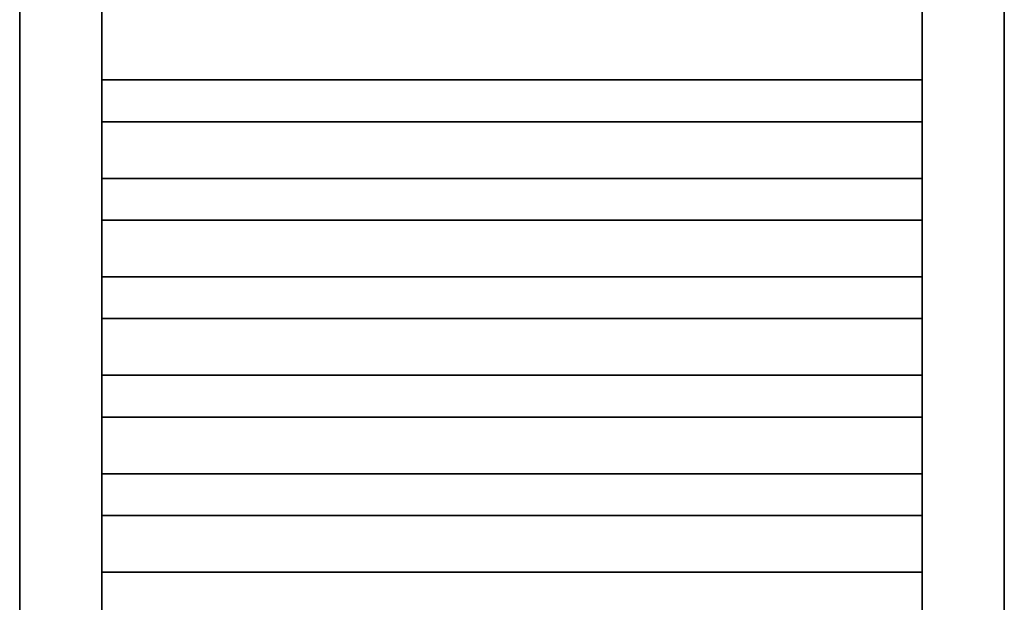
# Model space of a CAD drawing. Header units: millimetres. Extents: x 14365 to 105143, y -126377 to -22383.
# Tile 19 of 191: x 32794 to 33394, y -126016 to -125661. Entities that reach past the tile are written whole.
import ezdxf

# ---------------------------------------------------------------- set-up
doc = ezdxf.new("R2010")
doc.units = ezdxf.units.MM
doc.layers.add('UT_ZAŘÍZENÍ - OT', color=3, linetype='Continuous', lineweight=35)

msp = doc.modelspace()

# ---------------------------------------------------------------- linework, layer by layer
at = {"layer": 'UT_ZAŘÍZENÍ - OT', "linetype": 'Continuous'}
for p, q in [((32793.65, -124333.57), (32793.65, -126153.57)), ((32843.65, -126153.57), (32843.65, -124333.57)), ((33343.65, -124333.57), (33343.65, -126153.57)), ((33393.65, -126153.57), (33393.65, -124333.57)), ((32843.65, -125697.84), (33343.65, -125697.84)), ((32843.65, -125697.84), (33343.65, -125697.84)), ((32843.65, -125697.84), (33343.65, -125697.84)), ((32843.65, -125697.84), (33343.65, -125697.84)), ((32843.65, -125697.84), (33343.65, -125697.84)), ((32843.65, -125697.84), (33343.65, -125697.84)), ((32843.65, -125697.84), (33343.65, -125697.84)), ((32843.65, -125697.84), (33343.65, -125697.84)), ((32843.65, -125697.84), (33343.65, -125697.84)), ((32843.65, -125697.84), (33343.65, -125697.84)), ((32843.65, -125697.84), (33343.65, -125697.84)), ((32843.65, -125697.84), (33343.65, -125697.84)), ((32843.65, -125697.84), (33343.65, -125697.84)), ((32843.65, -125697.84), (33343.65, -125697.84)), ((32843.65, -125697.84), (33343.65, -125697.84)), ((32843.65, -125697.84), (33343.65, -125697.84)), ((32843.65, -125697.84), (33343.65, -125697.84)), ((32843.65, -125697.84), (33343.65, -125697.84)), ((32843.65, -125697.84), (33343.65, -125697.84)), ((32843.65, -125697.84), (33343.65, -125697.84)), ((32843.65, -125697.84), (33343.65, -125697.84)), ((32843.65, -125697.84), (33343.65, -125697.84)), ((32843.65, -125697.84), (33343.65, -125697.84)), ((32843.65, -125697.84), (33343.65, -125697.84)), ((32843.65, -125697.84), (33343.65, -125697.84)), ((32843.65, -125697.84), (33343.65, -125697.84)), ((32843.65, -125697.84), (33343.65, -125697.84)), ((32843.65, -125697.84), (33343.65, -125697.84)), ((32843.65, -125697.84), (33343.65, -125697.84)), ((32843.65, -125697.84), (33343.65, -125697.84)), ((32843.65, -125697.84), (33343.65, -125697.84)), ((32843.65, -125697.84), (33343.65, -125697.84)), ((32843.65, -125697.84), (33343.65, -125697.84)), ((32843.65, -125697.84), (33343.65, -125697.84)), ((32843.65, -125723.3), (33343.65, -125723.3)), ((32843.65, -125723.3), (33343.65, -125723.3)), ((32843.65, -125723.3), (33343.65, -125723.3)), ((32843.65, -125723.3), (33343.65, -125723.3)), ((32843.65, -125723.3), (33343.65, -125723.3)), ((32843.65, -125723.3), (33343.65, -125723.3)), ((32843.65, -125723.3), (33343.65, -125723.3)), ((32843.65, -125723.3), (33343.65, -125723.3)), ((32843.65, -125723.3), (33343.65, -125723.3)), ((32843.65, -125723.3), (33343.65, -125723.3)), ((32843.65, -125723.3), (33343.65, -125723.3)), ((32843.65, -125723.3), (33343.65, -125723.3)), ((32843.65, -125723.3), (33343.65, -125723.3)), ((32843.65, -125723.3), (33343.65, -125723.3)), ((32843.65, -125723.3), (33343.65, -125723.3)), ((32843.65, -125723.3), (33343.65, -125723.3)), ((32843.65, -125723.3), (33343.65, -125723.3)), ((32843.65, -125723.3), (33343.65, -125723.3)), ((32843.65, -125723.3), (33343.65, -125723.3)), ((32843.65, -125723.3), (33343.65, -125723.3)), ((32843.65, -125723.3), (33343.65, -125723.3)), ((32843.65, -125723.3), (33343.65, -125723.3)), ((32843.65, -125723.3), (33343.65, -125723.3)), ((32843.65, -125723.3), (33343.65, -125723.3)), ((32843.65, -125723.3), (33343.65, -125723.3)), ((32843.65, -125723.3), (33343.65, -125723.3)), ((32843.65, -125723.3), (33343.65, -125723.3)), ((32843.65, -125723.3), (33343.65, -125723.3)), ((32843.65, -125723.3), (33343.65, -125723.3)), ((32843.65, -125723.3), (33343.65, -125723.3)), ((32843.65, -125723.3), (33343.65, -125723.3)), ((32843.65, -125723.3), (33343.65, -125723.3)), ((32843.65, -125723.3), (33343.65, -125723.3)), ((32843.65, -125723.3), (33343.65, -125723.3)), ((32843.65, -125757.84), (33343.65, -125757.84)), ((32843.65, -125757.84), (33343.65, -125757.84)), ((32843.65, -125757.84), (33343.65, -125757.84)), ((32843.65, -125757.84), (33343.65, -125757.84)), ((32843.65, -125757.84), (33343.65, -125757.84)), ((32843.65, -125757.84), (33343.65, -125757.84)), ((32843.65, -125757.84), (33343.65, -125757.84)), ((32843.65, -125757.84), (33343.65, -125757.84)), ((32843.65, -125757.84), (33343.65, -125757.84)), ((32843.65, -125757.84), (33343.65, -125757.84)), ((32843.65, -125757.84), (33343.65, -125757.84)), ((32843.65, -125757.84), (33343.65, -125757.84)), ((32843.65, -125757.84), (33343.65, -125757.84)), ((32843.65, -125757.84), (33343.65, -125757.84)), ((32843.65, -125757.84), (33343.65, -125757.84)), ((32843.65, -125757.84), (33343.65, -125757.84)), ((32843.65, -125757.84), (33343.65, -125757.84)), ((32843.65, -125757.84), (33343.65, -125757.84)), ((32843.65, -125757.84), (33343.65, -125757.84)), ((32843.65, -125757.84), (33343.65, -125757.84)), ((32843.65, -125757.84), (33343.65, -125757.84)), ((32843.65, -125757.84), (33343.65, -125757.84)), ((32843.65, -125757.84), (33343.65, -125757.84)), ((32843.65, -125757.84), (33343.65, -125757.84)), ((32843.65, -125757.84), (33343.65, -125757.84)), ((32843.65, -125757.84), (33343.65, -125757.84)), ((32843.65, -125757.84), (33343.65, -125757.84)), ((32843.65, -125757.84), (33343.65, -125757.84)), ((32843.65, -125757.84), (33343.65, -125757.84)), ((32843.65, -125757.84), (33343.65, -125757.84)), ((32843.65, -125757.84), (33343.65, -125757.84)), ((32843.65, -125757.84), (33343.65, -125757.84)), ((32843.65, -125757.84), (33343.65, -125757.84)), ((32843.65, -125757.84), (33343.65, -125757.84)), ((32843.65, -125783.3), (33343.65, -125783.3)), ((32843.65, -125783.3), (33343.65, -125783.3)), ((32843.65, -125783.3), (33343.65, -125783.3)), ((32843.65, -125783.3), (33343.65, -125783.3)), ((32843.65, -125783.3), (33343.65, -125783.3)), ((32843.65, -125783.3), (33343.65, -125783.3)), ((32843.65, -125783.3), (33343.65, -125783.3)), ((32843.65, -125783.3), (33343.65, -125783.3)), ((32843.65, -125783.3), (33343.65, -125783.3)), ((32843.65, -125783.3), (33343.65, -125783.3)), ((32843.65, -125783.3), (33343.65, -125783.3)), ((32843.65, -125783.3), (33343.65, -125783.3)), ((32843.65, -125783.3), (33343.65, -125783.3)), ((32843.65, -125783.3), (33343.65, -125783.3)), ((32843.65, -125783.3), (33343.65, -125783.3)), ((32843.65, -125783.3), (33343.65, -125783.3)), ((32843.65, -125783.3), (33343.65, -125783.3)), ((32843.65, -125783.3), (33343.65, -125783.3)), ((32843.65, -125783.3), (33343.65, -125783.3)), ((32843.65, -125783.3), (33343.65, -125783.3)), ((32843.65, -125783.3), (33343.65, -125783.3)), ((32843.65, -125783.3), (33343.65, -125783.3)), ((32843.65, -125783.3), (33343.65, -125783.3)), ((32843.65, -125783.3), (33343.65, -125783.3)), ((32843.65, -125783.3), (33343.65, -125783.3)), ((32843.65, -125783.3), (33343.65, -125783.3)), ((32843.65, -125783.3), (33343.65, -125783.3)), ((32843.65, -125783.3), (33343.65, -125783.3)), ((32843.65, -125783.3), (33343.65, -125783.3)), ((32843.65, -125783.3), (33343.65, -125783.3)), ((32843.65, -125783.3), (33343.65, -125783.3)), ((32843.65, -125783.3), (33343.65, -125783.3)), ((32843.65, -125783.3), (33343.65, -125783.3)), ((32843.65, -125783.3), (33343.65, -125783.3)), ((32843.65, -125817.84), (33343.65, -125817.84)), ((32843.65, -125817.84), (33343.65, -125817.84)), ((32843.65, -125817.84), (33343.65, -125817.84)), ((32843.65, -125817.84), (33343.65, -125817.84)), ((32843.65, -125817.84), (33343.65, -125817.84)), ((32843.65, -125817.84), (33343.65, -125817.84)), ((32843.65, -125817.84), (33343.65, -125817.84)), ((32843.65, -125817.84), (33343.65, -125817.84)), ((32843.65, -125817.84), (33343.65, -125817.84)), ((32843.65, -125817.84), (33343.65, -125817.84)), ((32843.65, -125817.84), (33343.65, -125817.84)), ((32843.65, -125817.84), (33343.65, -125817.84)), ((32843.65, -125817.84), (33343.65, -125817.84)), ((32843.65, -125817.84), (33343.65, -125817.84)), ((32843.65, -125817.84), (33343.65, -125817.84)), ((32843.65, -125817.84), (33343.65, -125817.84)), ((32843.65, -125817.84), (33343.65, -125817.84)), ((32843.65, -125817.84), (33343.65, -125817.84)), ((32843.65, -125817.84), (33343.65, -125817.84)), ((32843.65, -125817.84), (33343.65, -125817.84)), ((32843.65, -125817.84), (33343.65, -125817.84)), ((32843.65, -125817.84), (33343.65, -125817.84)), ((32843.65, -125817.84), (33343.65, -125817.84)), ((32843.65, -125817.84), (33343.65, -125817.84)), ((32843.65, -125817.84), (33343.65, -125817.84)), ((32843.65, -125817.84), (33343.65, -125817.84)), ((32843.65, -125817.84), (33343.65, -125817.84)), ((32843.65, -125817.84), (33343.65, -125817.84)), ((32843.65, -125817.84), (33343.65, -125817.84)), ((32843.65, -125817.84), (33343.65, -125817.84)), ((32843.65, -125817.84), (33343.65, -125817.84)), ((32843.65, -125817.84), (33343.65, -125817.84)), ((32843.65, -125817.84), (33343.65, -125817.84)), ((32843.65, -125817.84), (33343.65, -125817.84)), ((32843.65, -125843.3), (33343.65, -125843.3)), ((32843.65, -125843.3), (33343.65, -125843.3)), ((32843.65, -125843.3), (33343.65, -125843.3)), ((32843.65, -125843.3), (33343.65, -125843.3)), ((32843.65, -125843.3), (33343.65, -125843.3)), ((32843.65, -125843.3), (33343.65, -125843.3)), ((32843.65, -125843.3), (33343.65, -125843.3)), ((32843.65, -125843.3), (33343.65, -125843.3)), ((32843.65, -125843.3), (33343.65, -125843.3)), ((32843.65, -125843.3), (33343.65, -125843.3)), ((32843.65, -125843.3), (33343.65, -125843.3)), ((32843.65, -125843.3), (33343.65, -125843.3)), ((32843.65, -125843.3), (33343.65, -125843.3)), ((32843.65, -125843.3), (33343.65, -125843.3)), ((32843.65, -125843.3), (33343.65, -125843.3)), ((32843.65, -125843.3), (33343.65, -125843.3)), ((32843.65, -125843.3), (33343.65, -125843.3)), ((32843.65, -125843.3), (33343.65, -125843.3)), ((32843.65, -125843.3), (33343.65, -125843.3)), ((32843.65, -125843.3), (33343.65, -125843.3)), ((32843.65, -125843.3), (33343.65, -125843.3)), ((32843.65, -125843.3), (33343.65, -125843.3)), ((32843.65, -125843.3), (33343.65, -125843.3)), ((32843.65, -125843.3), (33343.65, -125843.3)), ((32843.65, -125843.3), (33343.65, -125843.3)), ((32843.65, -125843.3), (33343.65, -125843.3)), ((32843.65, -125843.3), (33343.65, -125843.3)), ((32843.65, -125843.3), (33343.65, -125843.3)), ((32843.65, -125843.3), (33343.65, -125843.3)), ((32843.65, -125843.3), (33343.65, -125843.3)), ((32843.65, -125843.3), (33343.65, -125843.3)), ((32843.65, -125843.3), (33343.65, -125843.3)), ((32843.65, -125843.3), (33343.65, -125843.3)), ((32843.65, -125843.3), (33343.65, -125843.3)), ((32843.65, -125877.84), (33343.65, -125877.84)), ((32843.65, -125877.84), (33343.65, -125877.84)), ((32843.65, -125877.84), (33343.65, -125877.84)), ((32843.65, -125877.84), (33343.65, -125877.84)), ((32843.65, -125877.84), (33343.65, -125877.84)), ((32843.65, -125877.84), (33343.65, -125877.84)), ((32843.65, -125877.84), (33343.65, -125877.84)), ((32843.65, -125877.84), (33343.65, -125877.84)), ((32843.65, -125877.84), (33343.65, -125877.84)), ((32843.65, -125877.84), (33343.65, -125877.84)), ((32843.65, -125877.84), (33343.65, -125877.84)), ((32843.65, -125877.84), (33343.65, -125877.84)), ((32843.65, -125877.84), (33343.65, -125877.84)), ((32843.65, -125877.84), (33343.65, -125877.84)), ((32843.65, -125877.84), (33343.65, -125877.84)), ((32843.65, -125877.84), (33343.65, -125877.84)), ((32843.65, -125877.84), (33343.65, -125877.84)), ((32843.65, -125877.84), (33343.65, -125877.84)), ((32843.65, -125877.84), (33343.65, -125877.84)), ((32843.65, -125877.84), (33343.65, -125877.84)), ((32843.65, -125877.84), (33343.65, -125877.84)), ((32843.65, -125877.84), (33343.65, -125877.84)), ((32843.65, -125877.84), (33343.65, -125877.84)), ((32843.65, -125877.84), (33343.65, -125877.84)), ((32843.65, -125877.84), (33343.65, -125877.84)), ((32843.65, -125877.84), (33343.65, -125877.84)), ((32843.65, -125877.84), (33343.65, -125877.84)), ((32843.65, -125877.84), (33343.65, -125877.84)), ((32843.65, -125877.84), (33343.65, -125877.84)), ((32843.65, -125877.84), (33343.65, -125877.84)), ((32843.65, -125877.84), (33343.65, -125877.84)), ((32843.65, -125877.84), (33343.65, -125877.84)), ((32843.65, -125877.84), (33343.65, -125877.84)), ((32843.65, -125877.84), (33343.65, -125877.84)), ((32843.65, -125903.3), (33343.65, -125903.3)), ((32843.65, -125903.3), (33343.65, -125903.3)), ((32843.65, -125903.3), (33343.65, -125903.3)), ((32843.65, -125903.3), (33343.65, -125903.3)), ((32843.65, -125903.3), (33343.65, -125903.3)), ((32843.65, -125903.3), (33343.65, -125903.3)), ((32843.65, -125903.3), (33343.65, -125903.3)), ((32843.65, -125903.3), (33343.65, -125903.3)), ((32843.65, -125903.3), (33343.65, -125903.3)), ((32843.65, -125903.3), (33343.65, -125903.3)), ((32843.65, -125903.3), (33343.65, -125903.3)), ((32843.65, -125903.3), (33343.65, -125903.3)), ((32843.65, -125903.3), (33343.65, -125903.3)), ((32843.65, -125903.3), (33343.65, -125903.3)), ((32843.65, -125903.3), (33343.65, -125903.3)), ((32843.65, -125903.3), (33343.65, -125903.3)), ((32843.65, -125903.3), (33343.65, -125903.3)), ((32843.65, -125903.3), (33343.65, -125903.3)), ((32843.65, -125903.3), (33343.65, -125903.3)), ((32843.65, -125903.3), (33343.65, -125903.3)), ((32843.65, -125903.3), (33343.65, -125903.3)), ((32843.65, -125903.3), (33343.65, -125903.3)), ((32843.65, -125903.3), (33343.65, -125903.3)), ((32843.65, -125903.3), (33343.65, -125903.3)), ((32843.65, -125903.3), (33343.65, -125903.3)), ((32843.65, -125903.3), (33343.65, -125903.3)), ((32843.65, -125903.3), (33343.65, -125903.3)), ((32843.65, -125903.3), (33343.65, -125903.3)), ((32843.65, -125903.3), (33343.65, -125903.3)), ((32843.65, -125903.3), (33343.65, -125903.3)), ((32843.65, -125903.3), (33343.65, -125903.3)), ((32843.65, -125903.3), (33343.65, -125903.3)), ((32843.65, -125903.3), (33343.65, -125903.3)), ((32843.65, -125903.3), (33343.65, -125903.3)), ((32843.65, -125937.84), (33343.65, -125937.84)), ((32843.65, -125937.84), (33343.65, -125937.84)), ((32843.65, -125937.84), (33343.65, -125937.84)), ((32843.65, -125937.84), (33343.65, -125937.84)), ((32843.65, -125937.84), (33343.65, -125937.84)), ((32843.65, -125937.84), (33343.65, -125937.84)), ((32843.65, -125937.84), (33343.65, -125937.84)), ((32843.65, -125937.84), (33343.65, -125937.84)), ((32843.65, -125937.84), (33343.65, -125937.84)), ((32843.65, -125937.84), (33343.65, -125937.84)), ((32843.65, -125937.84), (33343.65, -125937.84)), ((32843.65, -125937.84), (33343.65, -125937.84)), ((32843.65, -125937.84), (33343.65, -125937.84)), ((32843.65, -125937.84), (33343.65, -125937.84)), ((32843.65, -125937.84), (33343.65, -125937.84)), ((32843.65, -125937.84), (33343.65, -125937.84)), ((32843.65, -125937.84), (33343.65, -125937.84)), ((32843.65, -125937.84), (33343.65, -125937.84)), ((32843.65, -125937.84), (33343.65, -125937.84)), ((32843.65, -125937.84), (33343.65, -125937.84)), ((32843.65, -125937.84), (33343.65, -125937.84)), ((32843.65, -125937.84), (33343.65, -125937.84)), ((32843.65, -125937.84), (33343.65, -125937.84)), ((32843.65, -125937.84), (33343.65, -125937.84)), ((32843.65, -125937.84), (33343.65, -125937.84)), ((32843.65, -125937.84), (33343.65, -125937.84)), ((32843.65, -125937.84), (33343.65, -125937.84)), ((32843.65, -125937.84), (33343.65, -125937.84)), ((32843.65, -125937.84), (33343.65, -125937.84)), ((32843.65, -125937.84), (33343.65, -125937.84)), ((32843.65, -125937.84), (33343.65, -125937.84)), ((32843.65, -125937.84), (33343.65, -125937.84)), ((32843.65, -125937.84), (33343.65, -125937.84)), ((32843.65, -125937.84), (33343.65, -125937.84)), ((32843.65, -125963.3), (33343.65, -125963.3)), ((32843.65, -125963.3), (33343.65, -125963.3)), ((32843.65, -125963.3), (33343.65, -125963.3)), ((32843.65, -125963.3), (33343.65, -125963.3)), ((32843.65, -125963.3), (33343.65, -125963.3)), ((32843.65, -125963.3), (33343.65, -125963.3)), ((32843.65, -125963.3), (33343.65, -125963.3)), ((32843.65, -125963.3), (33343.65, -125963.3)), ((32843.65, -125963.3), (33343.65, -125963.3)), ((32843.65, -125963.3), (33343.65, -125963.3)), ((32843.65, -125963.3), (33343.65, -125963.3)), ((32843.65, -125963.3), (33343.65, -125963.3)), ((32843.65, -125963.3), (33343.65, -125963.3)), ((32843.65, -125963.3), (33343.65, -125963.3)), ((32843.65, -125963.3), (33343.65, -125963.3)), ((32843.65, -125963.3), (33343.65, -125963.3)), ((32843.65, -125963.3), (33343.65, -125963.3)), ((32843.65, -125963.3), (33343.65, -125963.3)), ((32843.65, -125963.3), (33343.65, -125963.3)), ((32843.65, -125963.3), (33343.65, -125963.3)), ((32843.65, -125963.3), (33343.65, -125963.3)), ((32843.65, -125963.3), (33343.65, -125963.3)), ((32843.65, -125963.3), (33343.65, -125963.3)), ((32843.65, -125963.3), (33343.65, -125963.3)), ((32843.65, -125963.3), (33343.65, -125963.3)), ((32843.65, -125963.3), (33343.65, -125963.3)), ((32843.65, -125963.3), (33343.65, -125963.3)), ((32843.65, -125963.3), (33343.65, -125963.3)), ((32843.65, -125963.3), (33343.65, -125963.3)), ((32843.65, -125963.3), (33343.65, -125963.3)), ((32843.65, -125963.3), (33343.65, -125963.3)), ((32843.65, -125963.3), (33343.65, -125963.3)), ((32843.65, -125963.3), (33343.65, -125963.3)), ((32843.65, -125963.3), (33343.65, -125963.3)), ((32843.65, -125997.84), (33343.65, -125997.84)), ((32843.65, -125997.84), (33343.65, -125997.84)), ((32843.65, -125997.84), (33343.65, -125997.84)), ((32843.65, -125997.84), (33343.65, -125997.84)), ((32843.65, -125997.84), (33343.65, -125997.84)), ((32843.65, -125997.84), (33343.65, -125997.84)), ((32843.65, -125997.84), (33343.65, -125997.84)), ((32843.65, -125997.84), (33343.65, -125997.84)), ((32843.65, -125997.84), (33343.65, -125997.84)), ((32843.65, -125997.84), (33343.65, -125997.84)), ((32843.65, -125997.84), (33343.65, -125997.84)), ((32843.65, -125997.84), (33343.65, -125997.84)), ((32843.65, -125997.84), (33343.65, -125997.84)), ((32843.65, -125997.84), (33343.65, -125997.84)), ((32843.65, -125997.84), (33343.65, -125997.84)), ((32843.65, -125997.84), (33343.65, -125997.84)), ((32843.65, -125997.84), (33343.65, -125997.84)), ((32843.65, -125997.84), (33343.65, -125997.84)), ((32843.65, -125997.84), (33343.65, -125997.84)), ((32843.65, -125997.84), (33343.65, -125997.84)), ((32843.65, -125997.84), (33343.65, -125997.84)), ((32843.65, -125997.84), (33343.65, -125997.84)), ((32843.65, -125997.84), (33343.65, -125997.84)), ((32843.65, -125997.84), (33343.65, -125997.84)), ((32843.65, -125997.84), (33343.65, -125997.84)), ((32843.65, -125997.84), (33343.65, -125997.84)), ((32843.65, -125997.84), (33343.65, -125997.84)), ((32843.65, -125997.84), (33343.65, -125997.84)), ((32843.65, -125997.84), (33343.65, -125997.84)), ((32843.65, -125997.84), (33343.65, -125997.84)), ((32843.65, -125997.84), (33343.65, -125997.84)), ((32843.65, -125997.84), (33343.65, -125997.84)), ((32843.65, -125997.84), (33343.65, -125997.84)), ((32843.65, -125997.84), (33343.65, -125997.84))]:
    msp.add_line(p, q, dxfattribs=at)

doc.saveas('drawing.dxf')
